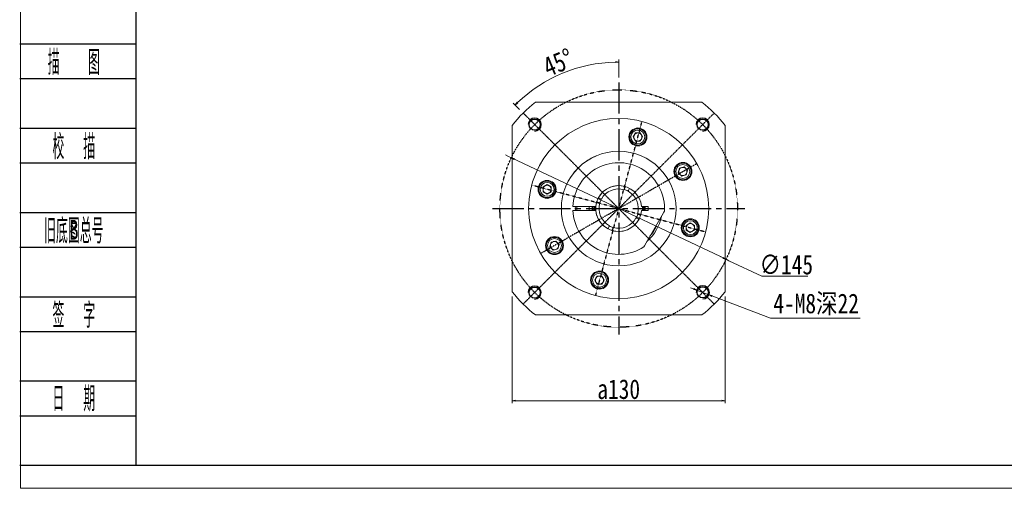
# Model space of a CAD drawing. Header units: millimetres. Extents: x -1266 to -76, y 40 to 877.
# Tile 1 of 8: x -1260 to -659, y 40 to 326. Entities that reach past the tile are written whole.
import ezdxf
from ezdxf.enums import TextEntityAlignment as Align

# ---------------------------------------------------------------- set-up
doc = ezdxf.new("R2010")
doc.units = ezdxf.units.MM
doc.linetypes.add('CENTER2', pattern=[28.575, 19.05, -3.175, 3.175, -3.175])
doc.linetypes.add('DASHED', pattern=[0.2, 0.1, -0.1])
for name, color, linetype in [('2细线层', 4, 'Continuous'), ('3中心线层', 1, 'CENTER2'), ('6文字层', 3, 'Continuous')]:
    doc.layers.add(name, color=color, linetype=linetype)
doc.layers.add('图框_外框线', color=7, linetype='Continuous', lineweight=18)
doc.layers.add('尺寸线层', color=3, linetype='Continuous', lineweight=18)
doc.styles.add('PC_TEXTSTYLE', font='ISOCP.SHX', dxfattribs={"width": 0.707, "bigfont": 'GBCBIG.SHX'})
doc.styles.get("Standard").update_dxf_attribs({"font": 'SimSun.ttf'})
doc.styles.add('宋体', font='SimSun.ttf', dxfattribs={"width": 0.8})
doc.dimstyles.new('A水平标注', dxfattribs={"dimtxt": 3.5, "dimasz": 2, "dimexe": 1.5, "dimexo": 3, "dimgap": 1.1, "dimtad": 1, "dimtoh": 1, "dimdec": 1, "dimdsep": 46, "dimtxsty": '宋体', "dimblk": 'OPEN', "dimcen": 3, "dimclrd": 3, "dimclre": 3, "dimclrt": 6, "dimadec": 0, "dimazin": 0, "dimtm": 1e-09, "dimtfac": 1, "dimtdec": 1, "dimtix": 1, "dimtmove": 0, "dimatfit": 3, "dimldrblk": 'OPEN', "dimfxl": 0, "dimlwd": 13, "dimlwe": 13, "dimarcsym": 0})
doc.dimstyles.new('A水平标注$0', dxfattribs={"dimtxt": 3.5, "dimasz": 2, "dimexe": 1.5, "dimexo": 3, "dimgap": 1.1, "dimtad": 1, "dimtoh": 1, "dimdec": 4, "dimdsep": 46, "dimtxsty": '宋体', "dimblk": 'OPEN', "dimcen": 3, "dimclrd": 3, "dimclre": 3, "dimclrt": 6, "dimadec": 0, "dimazin": 0, "dimtm": 1e-09, "dimtfac": 1, "dimtdec": 4, "dimtix": 1, "dimtmove": 0, "dimatfit": 3, "dimldrblk": 'OPEN', "dimfxl": 0, "dimlwd": 13, "dimlwe": 13, "dimarcsym": 0})

# ---------------------------------------------------------------- blocks, each defined once
blk = doc.blocks.new('_Open')
at = {"color": 0, "linetype": 'ByBlock', "lineweight": -2}
for p, q in [((-1, 0.17), (0, 0)), ((-1, -0.17), (0, 0)), ((0, 0), (-1, 0))]:
    blk.add_line(p, q, dxfattribs=at)
blk = doc.blocks.new('*D41')
at = {"layer": 'Defpoints', "color": 0, "transparency": 16777216}
for p in [(-846.49, 161.03), (-839.01, 158.19)]:
    blk.add_point(p, dxfattribs=at)
at = {"layer": '尺寸线层', "color": 3, "lineweight": 13, "transparency": 16777216}
for p, q in [((-848.36, 161.74), (-850.23, 162.46)), ((-846.49, 161.03), (-839.01, 158.19)), ((-801.35, 143.84), (-837.14, 157.47)), ((-746.77, 143.84), (-801.35, 143.84))]:
    blk.add_line(p, q, dxfattribs=at)
at = {"layer": '尺寸线层', "color": 3, "lineweight": 13, "transparency": 16777216, "xscale": 2, "yscale": 2, "zscale": 2}
for p, rotation in [((-846.49, 161.03), 339.1533376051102), ((-839.01, 158.19), 159.1533376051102)]:
    blk.add_blockref('_Open', p, dxfattribs=dict(at, rotation=rotation))
at = {"layer": '尺寸线层', "color": 6, "transparency": 16777216, "insert": (-773.56, 152.25), "char_height": 12, "attachment_point": 5, "style": '宋体'}
blk.add_mtext('4-M8深22', dxfattribs=at)
blk = doc.blocks.new('*D42')
at = {"layer": 'Defpoints', "color": 0, "transparency": 16777216}
for p in [(-959.61, 241.84), (-828.55, 179.79)]:
    blk.add_point(p, dxfattribs=at)
at = {"layer": '尺寸线层', "color": 3, "lineweight": 13, "transparency": 16777216}
for p, q in [((-961.41, 242.69), (-963.22, 243.55)), ((-959.61, 241.84), (-961.41, 242.69)), ((-959.61, 241.84), (-828.55, 179.79)), ((-957.8, 240.98), (-955.99, 240.12)), ((-830.36, 180.64), (-832.17, 181.5)), ((-828.55, 179.79), (-826.75, 178.93)), ((-806.8, 169.49), (-826.75, 178.93)), ((-778.66, 169.49), (-806.8, 169.49))]:
    blk.add_line(p, q, dxfattribs=at)
at = {"layer": '尺寸线层', "color": 3, "lineweight": 13, "transparency": 16777216, "xscale": 2, "yscale": 2, "zscale": 2}
for p, rotation in [((-959.61, 241.84), 154.6646639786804), ((-828.55, 179.79), 334.6646639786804)]:
    blk.add_blockref('_Open', p, dxfattribs=dict(at, rotation=rotation))
at = {"layer": '尺寸线层', "color": 6, "transparency": 16777216, "insert": (-791.75, 176.49), "char_height": 12, "attachment_point": 5, "style": '宋体'}
blk.add_mtext('∅145', dxfattribs=at)
blk = doc.blocks.new('*D43')
at = {"layer": 'Defpoints', "color": 0, "transparency": 16777216}
for p in [(-959.08, 160.01), (-829.08, 160.01), (-829.08, 93.41)]:
    blk.add_point(p, dxfattribs=at)
at = {"layer": '尺寸线层', "color": 3, "lineweight": 13, "transparency": 16777216}
for p, q in [((-959.08, 157.01), (-959.08, 91.91)), ((-829.08, 157.01), (-829.08, 91.91)), ((-957.08, 93.41), (-831.08, 93.41))]:
    blk.add_line(p, q, dxfattribs=at)
at = {"layer": '尺寸线层', "color": 3, "lineweight": 13, "transparency": 16777216, "xscale": 2, "yscale": 2, "zscale": 2, "rotation": 180}
blk.add_blockref('_Open', (-959.08, 93.41), dxfattribs=at)
at = {"layer": '尺寸线层', "color": 3, "lineweight": 13, "transparency": 16777216, "xscale": 2, "yscale": 2, "zscale": 2}
blk.add_blockref('_Open', (-829.08, 93.41), dxfattribs=at)
at = {"layer": '尺寸线层', "color": 6, "transparency": 16777216, "insert": (-894.08, 100.41), "char_height": 12, "attachment_point": 5, "style": '宋体'}
blk.add_mtext('a130', dxfattribs=at)
blk = doc.blocks.new('*D44')
at = {"layer": 'Defpoints', "color": 0, "transparency": 16777216}
for p in [(-917.24, 297.24), (-894.08, 287.81), (-952.42, 269.15), (-894.08, 210.81), (-894.08, 133.81)]:
    blk.add_point(p, dxfattribs=at)
at = {"layer": '尺寸线层', "color": 3, "lineweight": 13, "transparency": 16777216}
for p, q in [((-894.08, 290.81), (-894.08, 301.79)), ((-954.54, 271.27), (-958.41, 275.14))]:
    blk.add_line(p, q, dxfattribs=at)
blk.add_arc((-894.08, 210.81), 89.47, 91.28074, 133.71926, dxfattribs=at)
at = {"layer": '尺寸线层', "color": 3, "lineweight": 13, "transparency": 16777216, "xscale": 2, "yscale": 2, "zscale": 2}
for p, rotation in [((-894.08, 300.29), 0.6403691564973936), ((-957.35, 274.08), 224.3596308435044)]:
    blk.add_blockref('_Open', p, dxfattribs=dict(at, rotation=rotation))
at = {"layer": '尺寸线层', "color": 6, "transparency": 16777216, "insert": (-931, 299.94), "char_height": 12, "attachment_point": 5, "rotation": 22.5, "style": '宋体'}
blk.add_mtext('45°', dxfattribs=at)

msp = doc.modelspace()

# ---------------------------------------------------------------- linework, layer by layer
at = {"color": 7, "linetype": 'Continuous', "lineweight": 15}
for p, q in [((-944.88573, 275.81183), (-843.27372, 275.81183)), ((-959.07972, 160.00583), (-959.07972, 261.61784)), ((-829.07972, 261.61784), (-829.07972, 160.00583)), ((-885.25491, 254.51998), (-883.81154, 257.01998)), ((-883.81154, 252.01998), (-885.25491, 254.51998)), ((-883.81154, 257.01998), (-880.92479, 257.01998)), ((-880.92479, 257.01998), (-879.48141, 254.51998)), ((-879.48141, 254.51998), (-880.92479, 252.01998)), ((-880.92479, 252.01998), (-883.81154, 252.01998)), ((-857.68046, 232.68969), (-856.93332, 235.47808)), ((-856.93332, 235.47808), (-854.14493, 236.22522)), ((-854.14493, 236.22522), (-852.10369, 234.18398)), ((-855.63922, 230.64845), (-857.68046, 232.68969)), ((-852.85083, 231.39559), (-855.63922, 230.64845)), ((-852.10369, 234.18398), (-852.85083, 231.39559)), ((-940.28787, 223.96677), (-937.78787, 225.41015)), ((-940.28787, 221.08002), (-940.28787, 223.96677)), ((-937.78787, 225.41015), (-935.28787, 223.96677)), ((-935.28787, 223.96677), (-935.28787, 221.08002)), ((-890.10219, 223.71258), (-890.45613, 222.85589)), ((-888.14557, 221.90127), (-887.79162, 222.75795)), ((-937.78787, 219.63664), (-940.28787, 221.08002)), ((-935.28787, 221.08002), (-937.78787, 219.63664)), ((-905.16916, 216.74599), (-906.02584, 217.09994)), ((-908.52575, 212.06183), (-921.5513, 212.06183)), ((-920.57972, 210.81183), (-920.55023, 212.06183)), ((-920.55023, 209.56183), (-920.57972, 210.81183)), ((-910.22972, 210.81183), (-910.18128, 212.06183)), ((-910.18128, 209.56183), (-910.22972, 210.81183)), ((-906.98047, 214.78937), (-906.12378, 214.43543)), ((-876.07972, 212.06183), (-879.6337, 212.06183)), ((-876.07972, 209.56183), (-876.07972, 212.06183)), ((-921.5513, 209.56183), (-908.52575, 209.56183)), ((-882.99029, 204.87768), (-882.1336, 204.52373)), ((-881.17898, 206.83429), (-882.03567, 207.18824)), ((-879.6337, 209.56183), (-876.07972, 209.56183)), ((-878.15731, 188.39027), (-866.70087, 208.2334)), ((-900.01388, 199.7224), (-900.36783, 198.86571)), ((-898.05726, 197.91109), (-897.70332, 198.76778)), ((-852.87158, 200.54365), (-850.37158, 201.98702)), ((-852.87158, 197.6569), (-852.87158, 200.54365)), ((-850.37158, 201.98702), (-847.87158, 200.54365)), ((-847.87158, 200.54365), (-847.87158, 197.6569)), ((-850.37158, 196.21352), (-852.87158, 197.6569)), ((-847.87158, 197.6569), (-850.37158, 196.21352)), ((-936.05576, 187.43969), (-935.30862, 190.22808)), ((-934.01452, 185.39845), (-936.05576, 187.43969)), ((-935.30862, 190.22808), (-932.52023, 190.97522)), ((-932.52023, 190.97522), (-930.47899, 188.93398)), ((-930.47899, 188.93398), (-931.22613, 186.14559)), ((-931.22613, 186.14559), (-934.01452, 185.39845)), ((-908.67804, 167.10369), (-907.23466, 169.60369)), ((-907.23466, 169.60369), (-904.34791, 169.60369)), ((-904.34791, 169.60369), (-902.90454, 167.10369)), ((-907.23466, 164.60369), (-908.67804, 167.10369)), ((-904.34791, 164.60369), (-907.23466, 164.60369)), ((-902.90454, 167.10369), (-904.34791, 164.60369)), ((-843.27372, 145.81183), (-944.88573, 145.81183))]:
    msp.add_line(p, q, dxfattribs=at)
at = {"color": 1, "linetype": 'DASHED'}
for q in [(-952.41603, 269.14814), (-835.74342, 269.14814), (-879.84468, 263.93775), (-846.44833, 238.31183), (-947.20565, 225.04688), (-952.41603, 152.47552), (-941.71112, 183.31183), (-908.31477, 157.68591), (-835.74342, 152.47552), (-840.9538, 196.57679)]:
    msp.add_line((-894.07972, 210.81183), q, dxfattribs=at)
at = {"color": 7, "linetype": 'Continuous', "lineweight": 15}
for points in [[(-919.54671, 212.10904), (-919.57972, 210.81183), (-919.54907, 209.56183)], [(-912.03627, 209.56183), (-912.07972, 210.81183), (-912.03627, 212.06183)], [(-909.35142, 209.56183), (-909.39773, 210.42964), (-909.35142, 212.06183)], [(-908.52493, 212.07124), (-908.57488, 211.1866), (-908.52485, 209.55154)], [(-879.63452, 209.55243), (-879.58457, 210.43707), (-879.6346, 212.07212)], [(-878.80803, 212.06183), (-878.76871, 210.21181), (-878.80803, 209.56183)], [(-876.12318, 212.06183), (-876.07972, 210.81183), (-876.12318, 209.56183)]]:
    msp.add_lwpolyline(points, dxfattribs=at)
at = {"color": 1, "linetype": 'DASHED'}
msp.add_circle((-894.07972, 210.81183), 72.5, dxfattribs=at)
at = {"color": 7, "linetype": 'Continuous', "lineweight": 15}
for centre, radius in [((-894.07972, 210.81183), 55), ((-882.36816, 254.51998), 5.5), ((-882.36816, 254.51998), 5), ((-882.36816, 254.51998), 4.25), ((-894.07972, 210.81183), 35), ((-854.89208, 233.43683), 5.5), ((-854.89208, 233.43683), 5), ((-854.89208, 233.43683), 4.25), ((-937.78787, 222.5234), 5.5), ((-937.78787, 222.5234), 5), ((-937.78787, 222.5234), 4.25), ((-850.37158, 199.10027), 5.5), ((-850.37158, 199.10027), 5), ((-850.37158, 199.10027), 4.25), ((-933.26737, 188.18683), 5.5), ((-933.26737, 188.18683), 5), ((-933.26737, 188.18683), 4.25), ((-905.79129, 167.10369), 5.5), ((-905.79129, 167.10369), 5), ((-905.79129, 167.10369), 4.25)]:
    msp.add_circle(centre, radius, dxfattribs=at)
for centre in [(-945.34497, 262.07708), (-842.81448, 262.07708), (-945.40769, 159.4838), (-842.75176, 159.60939)]:
    msp.add_circle(centre, 3.4)
for centre, radius, start, end in [((-894.07972, 210.81183), 82.5, 128.01227954, 141.98772046), ((-894.07972, 210.81183), 82.5, 38.01227954, 51.98772046), ((-882.36816, 254.51998), 2.5, 150, 210), ((-882.36816, 254.51998), 2.5, 90, 150), ((-882.36816, 254.51998), 2.5, 210, 270), ((-882.36816, 254.51998), 2.5, 30, 90), ((-882.36816, 254.51998), 2.5, 270, 330), ((-882.36816, 254.51998), 2.5, 330, 30), ((-894.07972, 210.81183), 28, 356.76550058, 177.44130231), ((-854.89208, 233.43683), 2.5, 105, 165), ((-854.89208, 233.43683), 2.5, 45, 105), ((-854.89208, 233.43683), 2.5, 345, 45), ((-854.89208, 233.43683), 2.5, 165, 225), ((-854.89208, 233.43683), 2.5, 225, 285), ((-854.89208, 233.43683), 2.5, 285, 345), ((-937.78787, 222.5234), 2.5, 120, 180), ((-937.78787, 222.5234), 2.5, 180, 240), ((-937.78787, 222.5234), 2.5, 60, 120), ((-937.78787, 222.5234), 2.5, 0, 60), ((-937.78787, 222.5234), 2.5, 300, 0), ((-894.07972, 210.81183), 14, 5.1225161, 174.8774839), ((-894.07972, 210.81183), 14, 72.67423525, 152.42920305), ((-894.07972, 210.81183), 12, 73.53087595, 151.57256236), ((-894.07972, 210.81183), 12.1, 61.6221548, 73.48128351), ((-937.78787, 222.5234), 2.5, 240, 300), ((-894.07972, 210.81183), 12.1, 151.6221548, 163.48128351), ((-894.07972, 210.81183), 12, 343.53087595, 61.57256236), ((-894.07972, 210.81183), 16, 175.51920121, 184.48079879), ((-894.07972, 210.81183), 15, 175.21980815, 184.78019185), ((-894.07972, 210.81183), 14, 162.67423525, 242.42920305), ((-894.07972, 210.81183), 12, 163.53087595, 241.57256236), ((-894.07972, 210.81183), 15, 355.21980815, 4.78019185), ((-894.07972, 210.81183), 16, 355.51920121, 4.48079879), ((-894.07972, 210.81183), 16.15, 355.56090241, 4.43909759), ((-894.07972, 210.81183), 28, 182.55869769, 303.23449942), ((-894.07972, 210.81183), 14, 185.1225161, 354.8774839), ((-894.07972, 210.81183), 12, 253.53087595, 331.57256236), ((-894.07972, 210.81183), 12.1, 331.6221548, 343.48128351), ((-894.07972, 210.81183), 26.5, 310.62996175, 349.37003825), ((-894.07972, 210.81183), 12.1, 241.6221548, 253.48128351), ((-894.07972, 210.81183), 14, 252.67423525, 332.42920305), ((-894.07972, 210.81183), 25.5, 318.5126215, 332.81758314), ((-872.28559, 199.61962), 1, 332.81758314, 28.0203469), ((-850.37158, 199.10027), 2.5, 120, 180), ((-850.37158, 199.10027), 2.5, 180, 240), ((-850.37158, 199.10027), 2.5, 60, 120), ((-850.37158, 199.10027), 2.5, 0, 60), ((-850.37158, 199.10027), 2.5, 300, 0), ((-850.37158, 199.10027), 2.5, 240, 300), ((-933.26737, 188.18683), 2.5, 165, 225), ((-933.26737, 188.18683), 2.5, 105, 165), ((-933.26737, 188.18683), 2.5, 225, 285), ((-933.26737, 188.18683), 2.5, 45, 105), ((-933.26737, 188.18683), 2.5, 285, 345), ((-933.26737, 188.18683), 2.5, 345, 45), ((-905.79129, 167.10369), 2.5, 150, 210), ((-905.79129, 167.10369), 2.5, 90, 150), ((-905.79129, 167.10369), 2.5, 30, 90), ((-905.79129, 167.10369), 2.5, 330, 30), ((-905.79129, 167.10369), 2.5, 210, 270), ((-905.79129, 167.10369), 2.5, 270, 330), ((-894.07972, 210.81183), 82.5, 218.01227954, 231.98772046), ((-894.07972, 210.81183), 82.5, 308.01227954, 321.98772046)]:
    msp.add_arc(centre, radius, start, end, dxfattribs=at)
at = {"color": 4}
for centre in [(-945.34497, 262.07708), (-842.81448, 262.07708), (-945.40769, 159.4838), (-842.75176, 159.60939)]:
    msp.add_arc(centre, 4, 270, 180, dxfattribs=at)
at = {"color": 7, "linetype": 'Continuous', "lineweight": 15}
for points, knots in [([(-907.63108, 243.08183), (-907.65487, 243.07213), (-907.70766, 243.05062), (-908.59092, 242.67058), (-910.01336, 241.99287), (-911.89933, 240.96619), (-913.48651, 239.95948), (-914.38593, 239.31814), (-914.57972, 239.17995)], [0, 0, 0, 0, 1.203286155, 2.668889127, 4.16610101, 5.75015068, 7.504485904, 7.986299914, 7.986299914, 7.986299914, 7.986299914]), ([(-914.57972, 239.17995), (-915.05557, 238.82486), (-916.00756, 238.11446), (-917.35156, 236.97261), (-918.59755, 235.80706), (-919.84105, 234.52771), (-920.83832, 233.38597), (-921.4763, 232.59481), (-921.54656, 232.50488), (-921.57825, 232.46433)], [0, 0, 0, 0, 1.324621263, 2.650029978, 4.0330689, 5.415181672, 7.267184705, 8.619555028, 9.730395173, 9.730395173, 9.730395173, 9.730395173]), ([(-890.45613, 222.85589), (-890.52719, 222.6839), (-890.60105, 222.50512), (-890.67494, 222.32629), (-890.67774, 222.31951)], [0, 0, 0, 0, 0.5583332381, 0.5803622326, 0.5803622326, 0.5803622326, 0.5803622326]), ([(-888.36718, 221.36488), (-888.36438, 221.37167), (-888.29049, 221.5505), (-888.21663, 221.72928), (-888.14557, 221.90127)], [0, 0, 0, 0, 0.0220289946, 0.5803622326, 0.5803622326, 0.5803622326, 0.5803622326]), ([(-899.79227, 200.25879), (-899.79507, 200.252), (-899.86896, 200.07317), (-899.94282, 199.89439), (-900.01388, 199.7224)], [0, 0, 0, 0, 0.0220289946, 0.5803622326, 0.5803622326, 0.5803622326, 0.5803622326]), ([(-897.70332, 198.76778), (-897.63226, 198.93977), (-897.5584, 199.11855), (-897.48451, 199.29737), (-897.48171, 199.30416)], [0, 0, 0, 0, 0.5583332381, 0.5803622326, 0.5803622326, 0.5803622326, 0.5803622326])]:
    msp.add_open_spline(points, degree=3, knots=knots, dxfattribs=at)
for points in [[(-889.91047, 224.17661), (-890.10219, 223.71258)], [(-887.79162, 222.75795), (-887.5999, 223.22199)], [(-906.02584, 217.09994), (-906.48988, 217.29165)], [(-904.63277, 216.52438), (-905.16916, 216.74599)], [(-921.5513, 212.06183), (-922.05181, 212.06183)], [(-908.02381, 212.06183), (-908.52575, 212.06183)], [(-907.4445, 214.98109), (-906.98047, 214.78937)], [(-906.12378, 214.43543), (-905.5874, 214.21382)], [(-879.6337, 212.06183), (-880.13564, 212.06183)], [(-922.05181, 209.56183), (-921.5513, 209.56183)], [(-908.52575, 209.56183), (-908.02381, 209.56183)], [(-883.52668, 205.09929), (-882.99029, 204.87768)], [(-882.03567, 207.18824), (-882.57205, 207.40985)], [(-882.1336, 204.52373), (-881.66957, 204.33201)], [(-880.71495, 206.64258), (-881.17898, 206.83429)], [(-880.13564, 209.56183), (-879.6337, 209.56183)], [(-866.12433, 209.232), (-866.70087, 208.2334)], [(-900.36783, 198.86571), (-900.55954, 198.40168)], [(-898.24898, 197.44706), (-898.05726, 197.91109)], [(-878.15731, 188.39027), (-878.73385, 187.39167)]]:
    msp.add_open_spline(points, degree=1, dxfattribs=at)
at = {"layer": '2细线层'}
for p, q in [((-1259.7406, 311.34143), (-1188.86527, 311.34143)), ((-1259.7406, 290.14992), (-1188.86527, 290.14992)), ((-1259.7406, 259.87633), (-1188.86527, 259.87633)), ((-1259.7406, 238.68482), (-1188.86527, 238.68482)), ((-1259.7406, 208.41123), (-1188.86527, 208.41123)), ((-1259.7406, 187.21972), (-1188.86527, 187.21972)), ((-1259.7406, 156.94614), (-1188.86527, 156.94614)), ((-1259.7406, 135.75463), (-1188.86527, 135.75463)), ((-1259.7406, 105.48104), (-1188.86527, 105.48104)), ((-1259.7406, 84.28953), (-1188.86527, 84.28953)), ((-1259.7406, 54.01594), (-1188.86527, 54.01594))]:
    msp.add_line(p, q, dxfattribs=at)
at = {"layer": '3中心线层'}
for p, q in [((-894.07972, 287.81183), (-894.07972, 133.81183)), ((-971.07972, 210.81183), (-817.07972, 210.81183))]:
    msp.add_line(p, q, dxfattribs=at)
at = {"layer": '图框_外框线', "color": 3}
msp.add_lwpolyline([(-1259.29061, 39.93088), (-76.14492, 39.93088), (-76.14492, 876.5839), (-1259.29061, 876.5839)], close=True, dxfattribs=at)
at = {"layer": '图框_外框线', "color": 3, "lineweight": 25}
msp.add_lwpolyline([(-1188.86527, 54.01594), (-90.22999, 54.01594), (-90.22999, 862.49883), (-1188.86527, 862.49883)], close=True, dxfattribs=at)

# ---------------------------------------------------------------- texts
at = {"layer": '6文字层', "color": 3, "style": 'PC_TEXTSTYLE'}
for s, width, p in [('描   图', 0.6667, (-1226.70726, 300.74567)), ('校  描', 0.667, (-1226.70726, 249.28058)), ('旧底图总号', 0.667, (-1226.70726, 197.81548)), ('签  字', 0.667, (-1226.70726, 146.35038)), ('日  期', 0.667, (-1226.68838, 95.18743))]:
    msp.add_text(s, height=15.136793, dxfattribs=dict(at, width=width)).set_placement(p, align=Align.MIDDLE)
at = {"layer": '6文字层', "width": 0.707}
msp.add_text('B', height=12.10943, dxfattribs=at).set_placement((-1226.70726, 197.81548), align=Align.MIDDLE)

# ---------------------------------------------------------------- dimensions: what is measured, and where the dimension line sits
at = {"layer": '尺寸线层'}
dim = msp.add_angular_dim_2l(base=(-917.23754, 297.23796), line1=((-894.07972, 287.81183), (-894.07972, 133.81183)), line2=((-894.07972, 210.81183), (-952.41603, 269.14814)), dimstyle='A水平标注', override={"dimtxt": 12, "dimgap": 1, "dimdec": 4, "dimtdec": 4, "dimtfill": 0}, dxfattribs=at)
dim.commit()
dim.dimension.update_dxf_attribs({"geometry": '*D44', "text_midpoint": (-930.99907, 299.94303)})
dim = msp.add_diameter_dim_2p(p1=(-959.60659, 241.8357), p2=(-828.55286, 179.78797), dimstyle='A水平标注', override={"dimtxt": 12, "dimgap": 1, "dimdec": 4, "dimtdec": 4, "dimtfill": 0}, dxfattribs=at)
dim.commit()
dim.dimension.update_dxf_attribs({"geometry": '*D42', "text_midpoint": (-791.74566, 169.48763), "dimtype": 163})
dim = msp.add_diameter_dim_2p(p1=(-846.48991, 161.03286), p2=(-839.01362, 158.18592), text='4-M8深22', dimstyle='A水平标注', override={"dimtxt": 12, "dimgap": 1, "dimdec": 4, "dimtdec": 4, "dimtfill": 0}, dxfattribs=at)
dim.commit()
dim.dimension.update_dxf_attribs({"geometry": '*D41', "text_midpoint": (-773.55871, 143.8428), "dimtype": 163})
dim = msp.add_linear_dim(base=(-829.07972, 93.4149), p1=(-959.07972, 160.00583), p2=(-829.07972, 160.00583), text='a<>', dimstyle='A水平标注$0', override={"dimtxt": 12, "dimgap": 1, "dimtfill": 0}, dxfattribs=at)
dim.commit()
dim.dimension.update_dxf_attribs({"geometry": '*D43', "text_midpoint": (-894.07972, 93.4149), "dimtype": 160})

doc.saveas('drawing.dxf')
